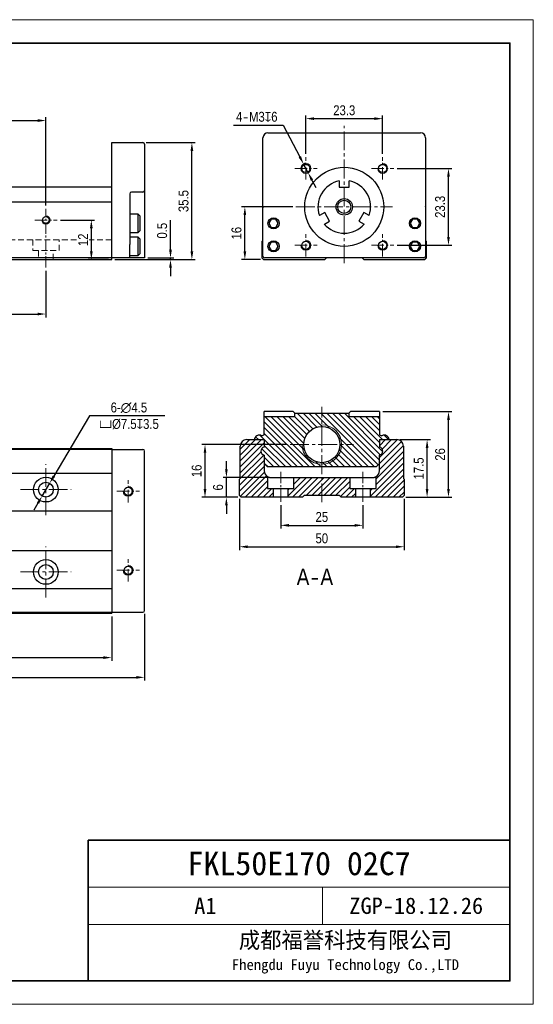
# Model space of a CAD drawing. Header units: millimetres. Extents: x 100 to 1971, y 30 to 690.
# Tile 16 of 20: x 1332 to 1489, y 30 to 329. Entities that reach past the tile are written whole.
import ezdxf

# ---------------------------------------------------------------- set-up
doc = ezdxf.new("R2010")
doc.units = ezdxf.units.MM
doc.linetypes.add('CENTER2', pattern=[28.575, 19.05, -3.175, 3.175, -3.175])
doc.linetypes.add('DASHED', pattern=[19.05, 12.7, -6.35])
doc.layers.get('Defpoints').update_dxf_attribs({"lineweight": 13})
for name, color, linetype, lineweight in [('剖面', 252, 'Continuous', 5), ('小粗', 7, 'Continuous', 25), ('标注', 3, 'Continuous', 13), ('点划线', 1, 'CENTER2', 13), ('粗线', 7, 'Continuous', 35), ('细线', 7, 'Continuous', 13), ('虚线', 253, 'DASHED', 13)]:
    doc.layers.add(name, color=color, linetype=linetype, lineweight=lineweight)
doc.styles.add('3.5', font='ARIALN.TTF', dxfattribs={"height": 3})
doc.styles.add('7', font='ARIALN.TTF', dxfattribs={"height": 7})
doc.styles.add('图号', font='txt', dxfattribs={"height": 3.5})
doc.dimstyles.new('A4—对齐', dxfattribs={"dimtxt": 3, "dimasz": 2.5, "dimexe": 1, "dimexo": 1, "dimgap": 1, "dimtad": 1, "dimdec": 1, "dimzin": 9, "dimdsep": 46, "dimtxsty": '3.5', "dimcen": 2.5, "dimadec": 0, "dimazin": 0, "dimtm": 1e-09, "dimtfac": 1, "dimtdec": 1, "dimtmove": 0, "dimatfit": 3, "dimfxl": 0, "dimtolj": 1, "dimarcsym": 0})
doc.dimstyles.new('A4—水平', dxfattribs={"dimtxt": 3.5, "dimasz": 2.5, "dimexe": 2, "dimexo": 1, "dimgap": 1, "dimtad": 1, "dimtih": 1, "dimtoh": 1, "dimdec": 1, "dimzin": 12, "dimdsep": 46, "dimtxsty": '3.5', "dimcen": 2.5, "dimadec": 0, "dimazin": 0, "dimtm": 1e-09, "dimtfac": 1, "dimtdec": 1, "dimtmove": 0, "dimatfit": 3, "dimfxl": 0, "dimtolj": 1, "dimarcsym": 0})

# ---------------------------------------------------------------- blocks, each defined once
blk = doc.blocks.new('A4图框')
at = {"layer": '粗线'}
for p in [(202, 5), (292, 35)]:
    blk.add_line(p, (202, 35), dxfattribs=at)
blk.add_lwpolyline([(5, 205), (292, 205), (292, 5), (5, 5)], close=True, dxfattribs=at)
at = {"layer": '细线'}
for p, q in [((292, 25), (202, 25)), ((252, 17), (252, 25)), ((292, 17), (202, 17))]:
    blk.add_line(p, q, dxfattribs=at)
blk.add_lwpolyline([(0, 210), (297, 210), (297, 0), (0, 0)], close=True, dxfattribs=at)
at = {"layer": '细线', "insert": (256.89, 11), "char_height": 3.5, "width": 70.2104, "attachment_point": 5, "style": '图号'}
blk.add_mtext('成都福誉科技有限公司\\P{\\H0.65714x;Fhengdu Fuyu Technology Co.,LTD}', dxfattribs=at)
blk = doc.blocks.new('*D125')
at = {"layer": 'Defpoints', "color": 0, "transparency": 16777216}
for p in [(1395.25, 189.97), (1408.75, 189.97), (1399.75, 183.97)]:
    blk.add_point(p, dxfattribs=at)
at = {"layer": '标注', "color": 0, "lineweight": -2, "transparency": 16777216}
for p, q in [((1395.25, 192.47), (1395.25, 194.97)), ((1407.75, 189.97), (1394.25, 189.97)), ((1395.25, 183.97), (1395.25, 189.97)), ((1398.75, 183.97), (1394.25, 183.97)), ((1395.25, 181.47), (1395.25, 178.97))]:
    blk.add_line(p, q, dxfattribs=at)
at = {"layer": '标注', "color": 0, "transparency": 16777216}
for points in [[(1394.83, 192.47), (1395.66, 192.47), (1395.25, 189.97)], [(1394.83, 181.47), (1395.66, 181.47), (1395.25, 183.97)]]:
    blk.add_solid(points, dxfattribs=at)
at = {"layer": '标注', "color": 0, "transparency": 16777216, "insert": (1392.72, 186.97), "char_height": 3, "attachment_point": 5, "rotation": 90, "style": '3.5'}
blk.add_mtext('\\A1;6', dxfattribs=at)
blk = doc.blocks.new('*D128')
at = {"layer": 'Defpoints', "color": 0, "transparency": 16777216}
for p in [(1340.39, 298.35), (1180.39, 271.55), (1340.39, 271.55)]:
    blk.add_point(p, dxfattribs=at)
at = {"layer": '标注', "color": 0, "lineweight": -2, "transparency": 16777216}
for p, q in [((1180.39, 272.55), (1180.39, 299.35)), ((1340.39, 272.55), (1340.39, 299.35)), ((1182.89, 298.35), (1337.89, 298.35))]:
    blk.add_line(p, q, dxfattribs=at)
at = {"layer": '标注', "color": 0, "transparency": 16777216}
for points in [[(1182.89, 298.77), (1182.89, 297.93), (1180.39, 298.35)], [(1337.89, 298.77), (1337.89, 297.93), (1340.39, 298.35)]]:
    blk.add_solid(points, dxfattribs=at)
at = {"layer": '标注', "color": 0, "transparency": 16777216, "insert": (1260.39, 300.88), "char_height": 3, "width": 15.9784, "attachment_point": 5, "style": '3.5'}
blk.add_mtext('\\A1;160', dxfattribs=at)
blk = doc.blocks.new('*D133')
at = {"layer": 'Defpoints', "color": 0, "transparency": 16777216}
for p in [(1180.39, 253.7), (1340.39, 253.7), (1340.39, 239.6)]:
    blk.add_point(p, dxfattribs=at)
at = {"layer": '标注', "color": 0, "lineweight": -2, "transparency": 16777216}
for p, q in [((1180.39, 252.7), (1180.39, 238.6)), ((1340.39, 252.7), (1340.39, 238.6)), ((1182.89, 239.6), (1337.89, 239.6))]:
    blk.add_line(p, q, dxfattribs=at)
at = {"layer": '标注', "color": 0, "transparency": 16777216}
for points in [[(1182.89, 240.02), (1182.89, 239.19), (1180.39, 239.6)], [(1337.89, 240.02), (1337.89, 239.19), (1340.39, 239.6)]]:
    blk.add_solid(points, dxfattribs=at)
at = {"layer": '标注', "color": 0, "transparency": 16777216, "insert": (1260.39, 242.13), "char_height": 3, "width": 26.9489, "attachment_point": 5, "style": '3.5'}
blk.add_mtext('\\A1;{\\fSimSun|b0|i0|c134|p34;2}×80', dxfattribs=at)
blk = doc.blocks.new('*D134')
at = {"layer": 'Defpoints', "color": 0, "transparency": 16777216}
for p in [(1343.8, 268.15), (1354.2, 268.15), (1360.39, 256.15)]:
    blk.add_point(p, dxfattribs=at)
at = {"layer": '标注', "color": 0, "lineweight": -2, "transparency": 16777216}
for p, q in [((1344.8, 268.15), (1355.2, 268.15)), ((1354.2, 258.65), (1354.2, 265.65)), ((1359.39, 256.15), (1353.2, 256.15))]:
    blk.add_line(p, q, dxfattribs=at)
at = {"layer": '标注', "color": 0, "transparency": 16777216}
for points in [[(1353.79, 265.65), (1354.62, 265.65), (1354.2, 268.15)], [(1353.79, 258.65), (1354.62, 258.65), (1354.2, 256.15)]]:
    blk.add_solid(points, dxfattribs=at)
at = {"layer": '标注', "color": 0, "transparency": 16777216, "insert": (1351.7, 262.15), "char_height": 3, "attachment_point": 5, "rotation": 90, "style": '3.5', "bg_fill": 3, "box_fill_scale": 1.1, "bg_fill_color": 256, "bg_fill_true_color": 13158600, "bg_fill_transparency": 0}
blk.add_mtext('\\A1;12', dxfattribs=at)
blk = doc.blocks.new('*D135')
at = {"layer": 'Defpoints', "color": 0, "transparency": 16777216}
for p in [(1360.39, 256.15), (1370.39, 256.65), (1378.26, 256.65)]:
    blk.add_point(p, dxfattribs=at)
at = {"layer": '标注', "color": 0, "lineweight": -2, "transparency": 16777216}
for p, q in [((1378.26, 259.15), (1378.26, 268.14)), ((1361.39, 256.15), (1379.26, 256.15)), ((1371.39, 256.65), (1379.26, 256.65)), ((1378.26, 256.15), (1378.26, 256.65)), ((1378.26, 253.65), (1378.26, 251.15))]:
    blk.add_line(p, q, dxfattribs=at)
at = {"layer": '标注', "color": 0, "transparency": 16777216}
for points in [[(1377.84, 259.15), (1378.68, 259.15), (1378.26, 256.65)], [(1377.84, 253.65), (1378.68, 253.65), (1378.26, 256.15)]]:
    blk.add_solid(points, dxfattribs=at)
at = {"layer": '标注', "color": 0, "transparency": 16777216, "insert": (1375.73, 264.9), "char_height": 3, "attachment_point": 5, "rotation": 90, "style": '3.5'}
blk.add_mtext('\\A1;0.5', dxfattribs=at)
blk = doc.blocks.new('*D136')
at = {"layer": 'Defpoints', "color": 0, "transparency": 16777216}
for p in [(1369.89, 291.65), (1384.76, 291.65), (1360.39, 256.15)]:
    blk.add_point(p, dxfattribs=at)
at = {"layer": '标注', "color": 0, "lineweight": -2, "transparency": 16777216}
for p, q in [((1370.89, 291.65), (1385.76, 291.65)), ((1384.76, 258.65), (1384.76, 289.15)), ((1361.39, 256.15), (1385.76, 256.15))]:
    blk.add_line(p, q, dxfattribs=at)
at = {"layer": '标注', "color": 0, "transparency": 16777216}
for points in [[(1384.34, 289.15), (1385.18, 289.15), (1384.76, 291.65)], [(1384.34, 258.65), (1385.18, 258.65), (1384.76, 256.15)]]:
    blk.add_solid(points, dxfattribs=at)
at = {"layer": '标注', "color": 0, "transparency": 16777216, "insert": (1382.23, 273.9), "char_height": 3, "attachment_point": 5, "rotation": 90, "style": '3.5'}
blk.add_mtext('\\A1;35.5', dxfattribs=at)
blk = doc.blocks.new('*D137')
at = {"layer": 'Defpoints', "color": 0, "transparency": 16777216}
for p in [(1400.86, 272.15), (1416.4, 272.15), (1406.57, 256.15)]:
    blk.add_point(p, dxfattribs=at)
at = {"layer": '标注', "color": 0, "lineweight": -2, "transparency": 16777216}
for p, q in [((1415.4, 272.15), (1399.86, 272.15)), ((1400.86, 258.65), (1400.86, 269.65)), ((1405.57, 256.15), (1399.86, 256.15))]:
    blk.add_line(p, q, dxfattribs=at)
at = {"layer": '标注', "color": 0, "transparency": 16777216}
for points in [[(1400.44, 269.65), (1401.27, 269.65), (1400.86, 272.15)], [(1400.44, 258.65), (1401.27, 258.65), (1400.86, 256.15)]]:
    blk.add_solid(points, dxfattribs=at)
at = {"layer": '标注', "color": 0, "transparency": 16777216, "insert": (1398.33, 264.15), "char_height": 3, "attachment_point": 5, "rotation": 90, "style": '3.5'}
blk.add_mtext('\\A1;16', dxfattribs=at)
blk = doc.blocks.new('*D138')
at = {"layer": 'Defpoints', "color": 0, "transparency": 16777216}
for p in [(1442.74, 298.93), (1419.4, 287.22), (1442.74, 287.22)]:
    blk.add_point(p, dxfattribs=at)
at = {"layer": '标注', "color": 0, "lineweight": -2, "transparency": 16777216}
for p, q in [((1419.4, 288.22), (1419.4, 299.93)), ((1442.74, 288.22), (1442.74, 299.93)), ((1421.9, 298.93), (1440.24, 298.93))]:
    blk.add_line(p, q, dxfattribs=at)
at = {"layer": '标注', "color": 0, "transparency": 16777216}
for points in [[(1421.9, 299.35), (1421.9, 298.52), (1419.4, 298.93)], [(1440.24, 299.35), (1440.24, 298.52), (1442.74, 298.93)]]:
    blk.add_solid(points, dxfattribs=at)
at = {"layer": '标注', "color": 0, "transparency": 16777216, "insert": (1431.07, 301.46), "char_height": 3, "attachment_point": 5, "style": '3.5'}
blk.add_mtext('\\A1;23.3', dxfattribs=at)
blk = doc.blocks.new('*D139')
at = {"layer": 'Defpoints', "color": 0, "transparency": 16777216}
for p in [(1446.15, 283.81), (1462.75, 283.81), (1446.15, 260.48)]:
    blk.add_point(p, dxfattribs=at)
at = {"layer": '标注', "color": 0, "lineweight": -2, "transparency": 16777216}
for p, q in [((1447.15, 283.81), (1463.75, 283.81)), ((1462.75, 262.98), (1462.75, 281.31)), ((1447.15, 260.48), (1463.75, 260.48))]:
    blk.add_line(p, q, dxfattribs=at)
at = {"layer": '标注', "color": 0, "transparency": 16777216}
for points in [[(1462.33, 281.31), (1463.16, 281.31), (1462.75, 283.81)], [(1462.33, 262.98), (1463.16, 262.98), (1462.75, 260.48)]]:
    blk.add_solid(points, dxfattribs=at)
at = {"layer": '标注', "color": 0, "transparency": 16777216, "insert": (1460.22, 272.15), "char_height": 3, "attachment_point": 5, "rotation": 90, "style": '3.5'}
blk.add_mtext('\\A1;23.3', dxfattribs=at)
blk = doc.blocks.new('*D140')
at = {"layer": 'Defpoints', "color": 0, "transparency": 16777216}
for p in [(1418.71, 285.14), (1420.1, 282.48)]:
    blk.add_point(p, dxfattribs=at)
at = {"layer": '标注', "color": 0, "lineweight": -2, "transparency": 16777216}
for p, q in [((1397.42, 296.95), (1412.53, 296.95)), ((1412.53, 296.95), (1417.55, 287.36)), ((1420.1, 282.48), (1418.71, 285.14)), ((1421.26, 280.27), (1422.42, 278.05))]:
    blk.add_line(p, q, dxfattribs=at)
blk.add_arc((1419.4, 283.81), 1.5, 90, 194.0059, dxfattribs=at)
at = {"layer": '标注', "color": 0, "transparency": 16777216}
for points in [[(1417.92, 287.55), (1417.18, 287.16), (1418.71, 285.14)], [(1421.63, 280.46), (1420.89, 280.08), (1420.1, 282.48)]]:
    blk.add_solid(points, dxfattribs=at)
at = {"layer": '标注', "color": 0, "transparency": 16777216, "insert": (1404.48, 299.48), "char_height": 3, "width": 26.2693, "attachment_point": 5, "style": '3.5'}
blk.add_mtext('\\A1;4{\\fSimSun|b0|i0|c134|p34;-}M3{\\Fgdt|c134;x}6', dxfattribs=at)
blk = doc.blocks.new('*D150')
at = {"layer": 'Defpoints', "color": 0, "transparency": 16777216}
for p in [(1160.39, 148.78), (1360.39, 148.78), (1360.39, 135.28)]:
    blk.add_point(p, dxfattribs=at)
at = {"layer": '标注', "color": 0, "lineweight": -2, "transparency": 16777216}
for p, q in [((1160.39, 147.78), (1160.39, 134.28)), ((1360.39, 147.78), (1360.39, 134.28)), ((1162.89, 135.28), (1357.89, 135.28))]:
    blk.add_line(p, q, dxfattribs=at)
at = {"layer": '标注', "color": 0, "transparency": 16777216}
for points in [[(1162.89, 135.69), (1162.89, 134.86), (1160.39, 135.28)], [(1357.89, 135.69), (1357.89, 134.86), (1360.39, 135.28)]]:
    blk.add_solid(points, dxfattribs=at)
at = {"layer": '标注', "color": 0, "transparency": 16777216, "insert": (1260.39, 137.81), "char_height": 3, "width": 27.1458, "attachment_point": 5, "style": '3.5'}
blk.add_mtext('\\A1;250', dxfattribs=at)
blk = doc.blocks.new('*D151')
at = {"layer": 'Defpoints', "color": 0, "transparency": 16777216}
for p in [(1370.39, 149.58), (1100.39, 149.08), (1370.39, 129.28)]:
    blk.add_point(p, dxfattribs=at)
at = {"layer": '标注', "color": 0, "lineweight": -2, "transparency": 16777216}
for p, q in [((1100.39, 148.08), (1100.39, 128.28)), ((1370.39, 148.58), (1370.39, 128.28)), ((1102.89, 129.28), (1367.89, 129.28))]:
    blk.add_line(p, q, dxfattribs=at)
at = {"layer": '标注', "color": 0, "transparency": 16777216}
for points in [[(1102.89, 129.69), (1102.89, 128.86), (1100.39, 129.28)], [(1367.89, 129.69), (1367.89, 128.86), (1370.39, 129.28)]]:
    blk.add_solid(points, dxfattribs=at)
at = {"layer": '标注', "color": 0, "transparency": 16777216, "insert": (1235.39, 131.81), "char_height": 3, "width": 31.5025, "attachment_point": 5, "style": '3.5'}
blk.add_mtext('\\A1;320', dxfattribs=at)
blk = doc.blocks.new('*D158')
at = {"layer": 'Defpoints', "color": 0, "transparency": 16777216}
for p in [(1341.54, 188.22), (1339.25, 184.34)]:
    blk.add_point(p, dxfattribs=at)
at = {"layer": '标注', "color": 0, "lineweight": -2, "transparency": 16777216}
for p, q in [((1353.64, 208.68), (1342.81, 190.37)), ((1376.58, 208.68), (1353.64, 208.68)), ((1339.25, 184.34), (1341.54, 188.22)), ((1337.98, 182.19), (1336.71, 180.04))]:
    blk.add_line(p, q, dxfattribs=at)
at = {"layer": '标注', "color": 0, "transparency": 16777216}
for points in [[(1342.45, 190.58), (1343.17, 190.16), (1341.54, 188.22)], [(1337.62, 182.4), (1338.34, 181.98), (1339.25, 184.34)]]:
    blk.add_solid(points, dxfattribs=at)
at = {"layer": '标注', "color": 0, "transparency": 16777216, "insert": (1365.61, 208.68), "char_height": 3, "width": 41.7241, "attachment_point": 5, "style": '3.5'}
blk.add_mtext('\\A1;6-∅4.5\\P{\\Fgdt|c134;v}%%C7.5{\\Fgdt|c134;x}3.5', dxfattribs=at)
blk = doc.blocks.new('*D159')
at = {"layer": 'Defpoints', "color": 0, "transparency": 16777216}
for p in [(1388.75, 199.97), (1414.61, 199.97), (1399.75, 183.97)]:
    blk.add_point(p, dxfattribs=at)
at = {"layer": '标注', "color": 0, "lineweight": -2, "transparency": 16777216}
for p, q in [((1413.61, 199.97), (1387.75, 199.97)), ((1388.75, 186.47), (1388.75, 197.47)), ((1398.75, 183.97), (1387.75, 183.97))]:
    blk.add_line(p, q, dxfattribs=at)
at = {"layer": '标注', "color": 0, "transparency": 16777216}
for points in [[(1388.33, 197.47), (1389.16, 197.47), (1388.75, 199.97)], [(1388.33, 186.47), (1389.16, 186.47), (1388.75, 183.97)]]:
    blk.add_solid(points, dxfattribs=at)
at = {"layer": '标注', "color": 0, "transparency": 16777216, "insert": (1386.22, 191.97), "char_height": 3, "attachment_point": 5, "rotation": 90, "style": '3.5'}
blk.add_mtext('\\A1;16', dxfattribs=at)
blk = doc.blocks.new('*D160')
at = {"layer": 'Defpoints', "color": 0, "transparency": 16777216}
for p in [(1447.05, 201.47), (1456.25, 201.47), (1448.75, 183.97)]:
    blk.add_point(p, dxfattribs=at)
at = {"layer": '标注', "color": 0, "lineweight": -2, "transparency": 16777216}
for p, q in [((1448.05, 201.47), (1457.25, 201.47)), ((1456.25, 186.47), (1456.25, 198.97)), ((1449.75, 183.97), (1457.25, 183.97))]:
    blk.add_line(p, q, dxfattribs=at)
at = {"layer": '标注', "color": 0, "transparency": 16777216}
for points in [[(1455.83, 198.97), (1456.66, 198.97), (1456.25, 201.47)], [(1455.83, 186.47), (1456.66, 186.47), (1456.25, 183.97)]]:
    blk.add_solid(points, dxfattribs=at)
at = {"layer": '标注', "color": 0, "transparency": 16777216, "insert": (1453.72, 192.72), "char_height": 3, "attachment_point": 5, "rotation": 90, "style": '3.5'}
blk.add_mtext('\\A1;17.5', dxfattribs=at)
blk = doc.blocks.new('*D161')
at = {"layer": 'Defpoints', "color": 0, "transparency": 16777216}
for p in [(1441.75, 209.97), (1462.75, 209.97), (1448.75, 183.97)]:
    blk.add_point(p, dxfattribs=at)
at = {"layer": '标注', "color": 0, "lineweight": -2, "transparency": 16777216}
for p, q in [((1442.75, 209.97), (1463.75, 209.97)), ((1462.75, 186.47), (1462.75, 207.47)), ((1449.75, 183.97), (1463.75, 183.97))]:
    blk.add_line(p, q, dxfattribs=at)
at = {"layer": '标注', "color": 0, "transparency": 16777216}
for points in [[(1462.33, 207.47), (1463.16, 207.47), (1462.75, 209.97)], [(1462.33, 186.47), (1463.16, 186.47), (1462.75, 183.97)]]:
    blk.add_solid(points, dxfattribs=at)
at = {"layer": '标注', "color": 0, "transparency": 16777216, "insert": (1460.22, 196.97), "char_height": 3, "attachment_point": 5, "rotation": 90, "style": '3.5'}
blk.add_mtext('\\A1;26', dxfattribs=at)
blk = doc.blocks.new('*D162')
at = {"layer": 'Defpoints', "color": 0, "transparency": 16777216}
for p in [(1411.75, 182.54), (1436.75, 182.54), (1436.75, 175.44)]:
    blk.add_point(p, dxfattribs=at)
at = {"layer": '标注', "color": 0, "lineweight": -2, "transparency": 16777216}
for p, q in [((1411.75, 181.54), (1411.75, 174.44)), ((1436.75, 181.54), (1436.75, 174.44)), ((1414.25, 175.44), (1434.25, 175.44))]:
    blk.add_line(p, q, dxfattribs=at)
at = {"layer": '标注', "color": 0, "transparency": 16777216}
for points in [[(1414.25, 175.85), (1414.25, 175.02), (1411.75, 175.44)], [(1434.25, 175.85), (1434.25, 175.02), (1436.75, 175.44)]]:
    blk.add_solid(points, dxfattribs=at)
at = {"layer": '标注', "color": 0, "transparency": 16777216, "insert": (1424.25, 177.97), "char_height": 3, "attachment_point": 5, "style": '3.5'}
blk.add_mtext('\\A1;25', dxfattribs=at)
blk = doc.blocks.new('*D163')
at = {"layer": 'Defpoints', "color": 0, "transparency": 16777216}
for p in [(1399.25, 184.47), (1449.25, 184.47), (1449.25, 168.94)]:
    blk.add_point(p, dxfattribs=at)
at = {"layer": '标注', "color": 0, "lineweight": -2, "transparency": 16777216}
for p, q in [((1399.25, 183.47), (1399.25, 167.94)), ((1449.25, 183.47), (1449.25, 167.94)), ((1401.75, 168.94), (1446.75, 168.94))]:
    blk.add_line(p, q, dxfattribs=at)
at = {"layer": '标注', "color": 0, "transparency": 16777216}
for points in [[(1401.75, 169.35), (1401.75, 168.52), (1399.25, 168.94)], [(1446.75, 169.35), (1446.75, 168.52), (1449.25, 168.94)]]:
    blk.add_solid(points, dxfattribs=at)
at = {"layer": '标注', "color": 0, "transparency": 16777216, "insert": (1424.25, 171.47), "char_height": 3, "attachment_point": 5, "style": '3.5'}
blk.add_mtext('\\A1;50', dxfattribs=at)

msp = doc.modelspace()

# ---------------------------------------------------------------- hatches: boundary and pattern name
at = {"layer": '剖面'}
h = msp.add_hatch(dxfattribs=at)
h.set_pattern_fill('ANSI31', color=256, scale=0.4, angle=90)
h.set_pattern_definition([(135, (938.7227, -20.1502), (-0.8980256, -0.8980256), [])])
h.paths.add_polyline_path([(1430.25, 199.97), (1429.75, 199.97, -0.414214), (1424.25, 194.47), (1424.25, 193.97, 0.414214)], flags=17)
h.paths.add_polyline_path([(1424.25, 205.97), (1424.25, 205.47, -0.414214), (1429.75, 199.97), (1430.25, 199.97, 0.414214)], flags=17)
h.paths.add_polyline_path([(1424.25, 194.47, -0.414214), (1418.75, 199.97), (1418.25, 199.97, 0.414214), (1424.25, 193.97)], flags=17)
h.paths.add_polyline_path([(1441.75, 202.94), (1441.75, 208.47), (1432.45, 208.47), (1432.45, 209.47), (1424.25, 209.47), (1424.25, 205.97, -1), (1424.25, 193.97), (1424.25, 193.17), (1440.75, 193.17), (1441.7, 194.12, 0.055054), (1441.75, 194.56), (1441.75, 196.75, 0.816497), (1441.75, 199.2), (1441.75, 201.47), (1444.74, 201.47, 0.536112), (1442.54, 202.65)])
h.paths.add_polyline_path([(1424.25, 205.47), (1424.25, 209.47), (1416.05, 209.47), (1416.05, 208.47), (1406.75, 208.47), (1406.75, 202.94), (1405.96, 202.65, 0.536112), (1403.75, 201.47), (1406.75, 201.47), (1406.75, 199.2, 0.816497), (1406.75, 196.75), (1406.75, 194.56, 0.055054), (1406.8, 194.12), (1407.75, 193.17), (1424.25, 193.17), (1424.25, 193.97, -0.414214), (1418.25, 199.97), (1418.75, 199.97, -0.414214)])
h = msp.add_hatch(dxfattribs=at)
h.set_pattern_fill('ANSI31', color=256, scale=0.4)
h.set_pattern_definition([(45, (1444.6967, 189.9569), (-0.898026, 0.898026), [])])
h.paths.add_polyline_path([(1449.05, 199.47, 0.414214), (1447.05, 201.47), (1441.75, 201.47), (1441.75, 199.2, -0.816497), (1441.75, 196.75), (1441.75, 191.97, -0.267949), (1440.75, 190.24), (1440.75, 186.67), (1439, 186.67), (1439, 183.97), (1448.75, 183.97), (1449.25, 184.47), (1449.25, 189.47), (1449.05, 189.67)])
h.paths.add_polyline_path([(1432.75, 189.97), (1424.25, 189.97), (1424.25, 184.47), (1429.65, 184.47), (1430.15, 183.97), (1434.5, 183.97), (1434.5, 186.67), (1432.75, 186.67)])
h.paths.add_polyline_path([(1424.25, 189.97), (1415.75, 189.97), (1415.75, 186.67), (1414, 186.67), (1414, 183.97), (1418.35, 183.97), (1418.85, 184.47), (1424.25, 184.47)])
h.paths.add_polyline_path([(1409.5, 186.67), (1407.75, 186.67), (1407.75, 190.24, -0.267949), (1406.75, 191.97), (1406.75, 196.75, -0.816497), (1406.75, 199.2), (1406.75, 201.47), (1401.45, 201.47, 0.414214), (1399.45, 199.47), (1399.45, 189.67), (1399.25, 189.47), (1399.25, 184.47), (1399.75, 183.97), (1409.5, 183.97)])

# ---------------------------------------------------------------- linework, layer by layer
at = {"layer": '小粗'}
for p, q in [((1406.37, 257.15), (1406.37, 293.15)), ((1407.87, 294.65), (1454.27, 294.65)), ((1455.77, 293.15), (1455.77, 257.15)), ((1360.39, 291.65), (1369.89, 291.65)), ((1360.39, 256.15), (1360.39, 291.65)), ((1370.39, 291.15), (1370.39, 256.65)), ((1360.39, 278.15), (1291.19, 278.15)), ((1429.57, 280), (1429.57, 278.15)), ((1429.57, 278.15), (1432.57, 278.15)), ((1432.57, 278.15), (1432.57, 280)), ((1365.89, 276.15), (1365.89, 267.67)), ((1369.89, 276.65), (1366.39, 276.65)), ((1160.39, 273.65), (1360.39, 273.65)), ((1368.39, 269.9), (1365.89, 269.9)), ((1368.89, 269.4), (1368.39, 269.9)), ((1368.39, 264.4), (1368.39, 269.9)), ((1368.89, 269.4), (1368.89, 264.9)), ((1406.27, 271.65), (1406.27, 261.85)), ((1425.13, 270.45), (1423.52, 269.52)), ((1426.63, 267.85), (1425.13, 270.45)), ((1437.02, 270.45), (1435.52, 267.85)), ((1438.63, 269.52), (1437.02, 270.45)), ((1455.87, 261.85), (1455.87, 271.65)), ((1365.89, 266.62), (1365.89, 260.67)), ((1408.85, 268.4), (1408.13, 267.15)), ((1408.13, 267.15), (1408.85, 265.9)), ((1410.29, 268.4), (1408.85, 268.4)), ((1411.01, 267.15), (1410.29, 268.4)), ((1410.29, 265.9), (1411.01, 267.15)), ((1425.02, 266.92), (1426.63, 267.85)), ((1435.52, 267.85), (1437.13, 266.92)), ((1451.85, 268.4), (1451.13, 267.15)), ((1451.13, 267.15), (1451.85, 265.9)), ((1453.29, 268.4), (1451.85, 268.4)), ((1454.01, 267.15), (1453.29, 268.4)), ((1453.29, 265.9), (1454.01, 267.15)), ((1365.89, 264.4), (1368.39, 264.4)), ((1368.39, 264.4), (1368.89, 264.9)), ((1408.85, 265.9), (1410.29, 265.9)), ((1451.85, 265.9), (1453.29, 265.9)), ((1368.39, 262.9), (1365.89, 262.9)), ((1368.89, 262.4), (1368.39, 262.9)), ((1368.39, 257.4), (1368.39, 262.9)), ((1368.89, 262.4), (1368.89, 257.9)), ((1406.07, 261.65), (1406.27, 261.85)), ((1406.07, 261.65), (1406.07, 256.65)), ((1408.85, 261.4), (1408.13, 260.15)), ((1408.13, 260.15), (1408.85, 258.9)), ((1410.29, 261.4), (1408.85, 261.4)), ((1411.01, 260.15), (1410.29, 261.4)), ((1410.29, 258.9), (1411.01, 260.15)), ((1451.85, 261.4), (1451.13, 260.15)), ((1451.13, 260.15), (1451.85, 258.9)), ((1453.29, 261.4), (1451.85, 261.4)), ((1454.01, 260.15), (1453.29, 261.4)), ((1453.29, 258.9), (1454.01, 260.15)), ((1455.87, 261.85), (1456.07, 261.65)), ((1456.07, 256.65), (1456.07, 261.65)), ((1365.89, 256.65), (1365.89, 259.62)), ((1365.89, 257.4), (1368.39, 257.4)), ((1368.39, 257.4), (1368.89, 257.9)), ((1408.85, 258.9), (1410.29, 258.9)), ((1451.85, 258.9), (1453.29, 258.9)), ((1360.39, 256.65), (1160.39, 256.65)), ((1160.39, 256.15), (1360.39, 256.15)), ((1370.39, 256.65), (1360.39, 256.65)), ((1406.07, 256.65), (1406.57, 256.15)), ((1406.57, 256.15), (1425.17, 256.15)), ((1455.27, 256.65), (1406.87, 256.65)), ((1425.17, 256.15), (1425.67, 256.65)), ((1436.97, 256.15), (1436.47, 256.65)), ((1436.97, 256.15), (1455.57, 256.15)), ((1456.07, 256.65), (1455.57, 256.15)), ((1415.55, 209.97), (1406.75, 209.97)), ((1406.75, 202.94), (1406.75, 209.97)), ((1415.55, 209.97), (1416.05, 209.47)), ((1416.05, 208.47), (1416.05, 209.47)), ((1416.05, 209.47), (1432.45, 209.47)), ((1432.45, 209.47), (1432.95, 209.97)), ((1432.45, 209.47), (1432.45, 208.47)), ((1441.75, 209.97), (1432.95, 209.97)), ((1441.75, 209.97), (1441.75, 202.94)), ((1406.75, 208.47), (1416.05, 208.47)), ((1432.45, 208.47), (1441.75, 208.47)), ((1401.45, 201.47), (1406.75, 201.47)), ((1405.96, 202.65), (1406.75, 202.94)), ((1406.75, 201.47), (1406.75, 199.2)), ((1441.75, 202.94), (1442.54, 202.65)), ((1441.75, 201.47), (1447.05, 201.47)), ((1441.75, 201.47), (1441.75, 199.2)), ((1160.39, 198.78), (1360.39, 198.78)), ((1160.39, 198.58), (1360.39, 198.58)), ((1360.39, 198.78), (1360.39, 148.78)), ((1360.39, 198.48), (1369.89, 198.48)), ((1370.39, 149.58), (1370.39, 197.98)), ((1399.45, 189.67), (1399.45, 199.47)), ((1449.05, 199.47), (1449.05, 189.67)), ((1406.75, 196.75), (1406.75, 191.97)), ((1441.75, 191.97), (1441.75, 196.75)), ((1407.75, 193.17), (1406.8, 194.12)), ((1440.75, 193.17), (1407.75, 193.17)), ((1441.7, 194.12), (1440.75, 193.17)), ((1160.39, 191.28), (1360.39, 191.28)), ((1399.25, 189.47), (1399.45, 189.67)), ((1399.25, 184.47), (1399.25, 189.47)), ((1407.75, 190.24), (1407.75, 186.67)), ((1408.75, 189.97), (1439.75, 189.97)), ((1415.75, 186.67), (1415.75, 189.97)), ((1432.75, 189.97), (1432.75, 186.67)), ((1440.75, 186.67), (1440.75, 190.24)), ((1449.05, 189.67), (1449.25, 189.47)), ((1449.25, 189.47), (1449.25, 184.47)), ((1407.75, 186.67), (1415.75, 186.67)), ((1409.5, 186.67), (1409.5, 183.97)), ((1414, 183.97), (1414, 186.67)), ((1432.75, 186.67), (1440.75, 186.67)), ((1434.5, 186.67), (1434.5, 183.97)), ((1439, 183.97), (1439, 186.67)), ((1399.75, 183.97), (1399.25, 184.47)), ((1418.35, 183.97), (1399.75, 183.97)), ((1418.35, 183.97), (1418.85, 184.47)), ((1429.65, 184.47), (1418.85, 184.47)), ((1430.15, 183.97), (1429.65, 184.47)), ((1448.75, 183.97), (1430.15, 183.97)), ((1448.75, 183.97), (1449.25, 184.47)), ((1360.39, 179.78), (1291.19, 179.78)), ((1291.19, 167.78), (1360.39, 167.78)), ((1160.39, 156.28), (1360.39, 156.28)), ((1360.39, 148.98), (1160.39, 148.98)), ((1160.39, 148.78), (1360.39, 148.78)), ((1360.39, 149.08), (1369.89, 149.08))]:
    msp.add_line(p, q, dxfattribs=at)
for centre, radius in [((1419.4, 283.81), 1.25), ((1419.4, 283.81), 1.25), ((1431.07, 272.15), 12), ((1442.74, 283.81), 1.25), ((1431.07, 272.15), 2.5), ((1431.07, 272.15), 2), ((1340.39, 268.15), 1.02), ((1409.57, 267.15), 1.7), ((1452.57, 267.15), 1.7), ((1409.57, 260.15), 1.7), ((1419.4, 260.48), 1.25), ((1442.74, 260.48), 1.25), ((1452.57, 260.15), 1.7), ((1424.25, 199.97), 5.5), ((1340.39, 186.28), 3.75), ((1340.39, 186.28), 2.25), ((1365.39, 185.78), 1.25), ((1340.39, 161.28), 3.75), ((1340.39, 161.28), 2.25), ((1365.39, 161.78), 1.25)]:
    msp.add_circle(centre, radius, dxfattribs=at)
for centre, radius, start, end in [((1407.87, 293.15), 1.5, 90, 180), ((1454.27, 293.15), 1.5, 0, 90), ((1369.89, 291.15), 0.5, 0, 90), ((1431.07, 272.15), 8, 100.8069, 199.1931), ((1431.07, 272.15), 8, 340.8069, 79.1931), ((1366.39, 276.15), 0.5, 90, 180), ((1369.89, 277.15), 0.5, 270, 0), ((1408.27, 271.65), 2, 161.8051, 180), ((1453.87, 271.65), 2, 0, 18.1949), ((1431.07, 272.15), 8, 220.8069, 319.1931), ((1406.87, 257.15), 0.5, 180, 270), ((1455.27, 257.15), 0.5, 270, 0), ((1401.45, 199.47), 2, 90, 180), ((1405.25, 201.33), 1.5, 61.8103, 174.5955), ((1443.25, 201.33), 1.5, 5.4045, 118.1897), ((1447.05, 199.47), 2, 0, 90), ((1369.89, 197.98), 0.5, 0, 90), ((1407, 197.97), 1.25, 101.537, 258.463), ((1441.5, 197.97), 1.25, 281.537, 78.463), ((1408.75, 194.56), 2, 180, 192.6047), ((1439.75, 194.56), 2, 347.3953, 0), ((1408.75, 191.97), 2, 180, 240), ((1439.75, 191.97), 2, 300, 0), ((1369.89, 149.58), 0.5, 270, 0)]:
    msp.add_arc(centre, radius, start, end, dxfattribs=at)
for points, knots in [([(1365.89, 267.67), (1365.89, 267.58), (1365.89, 267.49), (1365.89, 267.32), (1365.89, 267.23), (1365.89, 267.06), (1365.89, 266.97), (1365.89, 266.84), (1365.89, 266.8), (1365.89, 266.71), (1365.89, 266.67), (1365.89, 266.62)], [0, 0, 0, 0, 0.25, 0.25, 0.5, 0.5, 0.75, 0.75, 0.875, 0.875, 1, 1, 1, 1]), ([(1365.89, 259.62), (1365.89, 259.71), (1365.89, 259.8), (1365.89, 259.93), (1365.89, 259.97), (1365.89, 260.06), (1365.89, 260.1), (1365.89, 260.24), (1365.89, 260.32), (1365.89, 260.5), (1365.89, 260.58), (1365.89, 260.67)], [0, 0, 0, 0, 0.25, 0.25, 0.375, 0.375, 0.5, 0.5, 0.75, 0.75, 1, 1, 1, 1]), ([(1407.75, 190.24), (1407.75, 190.24), (1407.75, 190.24), (1407.77, 190.23), (1407.78, 190.22), (1407.79, 190.22), (1407.79, 190.21), (1407.8, 190.21), (1407.81, 190.21), (1407.84, 190.19), (1407.86, 190.18), (1407.93, 190.15), (1407.96, 190.13), (1408.05, 190.1), (1408.1, 190.08), (1408.16, 190.06), (1408.17, 190.06), (1408.2, 190.05), (1408.24, 190.04), (1408.29, 190.02), (1408.38, 190), (1408.45, 189.99), (1408.59, 189.98), (1408.67, 189.97), (1408.75, 189.97)], [0, 0, 0, 0, 0.12445, 0.12445, 0.186989, 0.186989, 0.218259, 0.218259, 0.249529, 0.249529, 0.374607, 0.374607, 0.499686, 0.499686, 0.624764, 0.624764, 0.656034, 0.656034, 0.687304, 0.749843, 0.749843, 0.874921, 0.874921, 1, 1, 1, 1]), ([(1439.75, 189.97), (1439.83, 189.97), (1439.9, 189.98), (1440.05, 189.99), (1440.11, 190), (1440.21, 190.02), (1440.24, 190.03), (1440.29, 190.05), (1440.32, 190.06), (1440.4, 190.08), (1440.45, 190.1), (1440.53, 190.13), (1440.57, 190.15), (1440.63, 190.18), (1440.66, 190.19), (1440.69, 190.21), (1440.69, 190.21), (1440.7, 190.21), (1440.72, 190.22), (1440.73, 190.23), (1440.74, 190.24), (1440.75, 190.24), (1440.75, 190.24)], [0, 0, 0, 0, 0.125073, 0.125073, 0.250146, 0.250146, 0.312683, 0.312683, 0.375219, 0.375219, 0.500292, 0.500292, 0.625365, 0.625365, 0.750438, 0.750438, 0.781706, 0.781706, 0.812975, 0.875511, 0.875511, 1, 1, 1, 1])]:
    msp.add_open_spline(points, degree=3, knots=knots, dxfattribs=at)
at = {"layer": '标注'}
for centre, radius in [((1419.4, 283.81), 1.5), ((1442.74, 283.81), 1.5), ((1340.39, 268.15), 1.25), ((1419.4, 260.48), 1.5), ((1442.74, 260.48), 1.5), ((1424.25, 199.97), 6), ((1365.39, 185.78), 1.5), ((1365.39, 161.78), 1.5)]:
    msp.add_arc(centre, radius, 180, 90, dxfattribs=at)
at = {"layer": '点划线', "ltscale": 0.3}
for p, q in [((1431.07, 255.07), (1431.07, 296.72)), ((1416.4, 272.15), (1445.74, 272.15)), ((1424.25, 182.44), (1424.25, 211.43)), ((1414.61, 199.97), (1433.88, 199.97)), ((1340.39, 178.56), (1340.39, 194)), ((1332.68, 186.28), (1348.11, 186.28)), ((1340.39, 153.56), (1340.39, 169)), ((1332.68, 161.28), (1348.11, 161.28))]:
    msp.add_line(p, q, dxfattribs=at)
at = {"layer": '点划线', "ltscale": 0.2}
for p, q in [((1419.4, 280.41), (1419.4, 287.22)), ((1442.74, 280.41), (1442.74, 287.22)), ((1416, 283.81), (1422.81, 283.81)), ((1439.33, 283.81), (1446.15, 283.81)), ((1336.99, 268.15), (1343.8, 268.15)), ((1419.4, 257.07), (1419.4, 263.89)), ((1442.74, 257.07), (1442.74, 263.89)), ((1416, 260.48), (1422.81, 260.48)), ((1439.33, 260.48), (1446.15, 260.48)), ((1411.75, 182.54), (1411.75, 191.7)), ((1436.75, 182.54), (1436.75, 191.7)), ((1365.39, 182.37), (1365.39, 189.19)), ((1361.99, 185.78), (1368.8, 185.78)), ((1365.39, 158.37), (1365.39, 165.19)), ((1361.99, 161.78), (1368.8, 161.78))]:
    msp.add_line(p, q, dxfattribs=at)
at = {"layer": '点划线', "ltscale": 0.18}
msp.add_line((1340.39, 253.7), (1340.39, 271.55), dxfattribs=at)
at = {"layer": '虚线', "ltscale": 0.14}
for p, q in [((1360.39, 262.15), (1160.39, 262.15)), ((1336.39, 262.15), (1336.39, 258.85)), ((1344.39, 258.85), (1344.39, 262.15)), ((1336.39, 258.85), (1344.39, 258.85)), ((1338.14, 258.85), (1338.14, 256.15)), ((1342.64, 256.15), (1342.64, 258.85))]:
    msp.add_line(p, q, dxfattribs=at)

# ---------------------------------------------------------------- block references
at = {"layer": '标注', "xscale": 1.423719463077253, "yscale": 1.423719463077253, "zscale": 1.423719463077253}
msp.add_blockref('A4图框', (1065.69, 30), dxfattribs=at)

# ---------------------------------------------------------------- texts
at = {"layer": '标注', "insert": (1416.63, 162.32), "char_height": 5, "attachment_point": 1, "style": '7'}
msp.add_mtext_dynamic_manual_height_columns('A{\\fSimSun|b0|i0|c134|p34;-}A', width=32.1388, gutter_width=35, heights=[0], dxfattribs=at)
at = {"layer": '标注', "attachment_point": 5, "style": '图号'}
for s, insert, char_height, width in [('FKL50E170 02C7', (1417.35, 72.71), 7.1186, 128.1348), ('A1', (1388.87, 59.9), 4.983, 71.186), ('ZGP-18.12.26', (1452.94, 59.9), 4.983, 56.9488)]:
    msp.add_mtext(s, dxfattribs=dict(at, insert=insert, char_height=char_height, width=width))

# ---------------------------------------------------------------- dimensions: what is measured, and where the dimension line sits
at = {"layer": '标注'}
for base, p1, p2, text, picture, middle in [((1340.39, 298.35), (1180.39, 271.55), (1340.39, 271.55), '160', '*D128', (1260.39, 300.88)), ((1340.39, 239.6), (1180.39, 253.7), (1340.39, 253.7), '{\\fSimSun|b0|i0|c134|p34;2}×80', '*D133', (1260.39, 242.13)), ((1370.39, 129.28), (1100.39, 149.08), (1370.39, 149.58), '320', '*D151', (1235.39, 131.81)), ((1360.39, 135.28), (1160.39, 148.78), (1360.39, 148.78), '250', '*D150', (1260.39, 137.81))]:
    dim = msp.add_linear_dim(base=base, p1=p1, p2=p2, text=text, dimstyle='A4—对齐', dxfattribs=at)
    dim.commit()
    dim.dimension.update_dxf_attribs({"geometry": picture, "text_midpoint": middle})
for base, p1, p2, picture, middle in [((1442.74, 298.93), (1419.4, 287.22), (1442.74, 287.22), '*D138', (1431.07, 301.46)), ((1449.25, 168.94), (1399.25, 184.47), (1449.25, 184.47), '*D163', (1424.25, 171.47))]:
    dim = msp.add_linear_dim(base=base, p1=p1, p2=p2, dimstyle='A4—对齐', dxfattribs=at)
    dim.commit()
    dim.dimension.update_dxf_attribs({"geometry": picture, "text_midpoint": middle})
for p1, p2, text, picture, middle in [((1420.1, 282.48), (1418.71, 285.14), '4{\\fSimSun|b0|i0|c134|p34;-}M3{\\Fgdt|c134;x}6', '*D140', (1404.48, 296.95)), ((1339.25, 184.34), (1341.54, 188.22), '6-<>\\X{\\Fgdt|c134;v}%%C7.5{\\Fgdt|c134;x}3.5', '*D158', (1365.61, 208.68))]:
    dim = msp.add_diameter_dim_2p(p1=p1, p2=p2, text=text, dimstyle='A4—水平', dxfattribs=at)
    dim.commit()
    dim.dimension.update_dxf_attribs({"geometry": picture, "text_midpoint": middle, "dimtype": 163})
for base, p1, p2, picture, middle in [((1462.75, 283.81), (1446.15, 260.48), (1446.15, 283.81), '*D139', (1462.75, 272.15)), ((1395.25, 189.97), (1399.75, 183.97), (1408.75, 189.97), '*D125', (1395.25, 186.97))]:
    dim = msp.add_linear_dim(base=base, p1=p1, p2=p2, angle=90, dimstyle='A4—对齐', dxfattribs=at)
    dim.commit()
    dim.dimension.update_dxf_attribs({"geometry": picture, "text_midpoint": middle, "dimtype": 160})
for base, p1, p2, picture, middle in [((1400.86, 272.15), (1406.57, 256.15), (1416.4, 272.15), '*D137', (1398.33, 264.15)), ((1462.75, 209.97), (1448.75, 183.97), (1441.75, 209.97), '*D161', (1460.22, 196.97)), ((1456.25, 201.47), (1448.75, 183.97), (1447.05, 201.47), '*D160', (1453.72, 192.72)), ((1388.75, 199.97), (1399.75, 183.97), (1414.61, 199.97), '*D159', (1386.22, 191.97))]:
    dim = msp.add_linear_dim(base=base, p1=p1, p2=p2, angle=90, dimstyle='A4—对齐', dxfattribs=at)
    dim.commit()
    dim.dimension.update_dxf_attribs({"geometry": picture, "text_midpoint": middle})
dim = msp.add_linear_dim(base=(1436.75, 175.44), p1=(1411.75, 182.54), p2=(1436.75, 182.54), dimstyle='A4—对齐', dxfattribs=at)
dim.commit()
dim.dimension.update_dxf_attribs({"geometry": '*D162', "text_midpoint": (1424.25, 175.44), "dimtype": 160})

# ---------------------------------------------------------------- next in the draw order: dimensions: what is measured, and where the dimension line sits
dim = msp.add_linear_dim(base=(1354.2, 268.15), p1=(1360.39, 256.15), p2=(1343.8, 268.15), angle=90, dimstyle='A4—对齐', override={"dimtfill": 1}, dxfattribs=at)
dim.commit()
dim.dimension.update_dxf_attribs({"geometry": '*D134', "text_midpoint": (1351.7, 262.15)})

# ---------------------------------------------------------------- next in the draw order: dimensions: what is measured, and where the dimension line sits
for base, p2, picture, middle in [((1384.76, 291.65), (1369.89, 291.65), '*D136', (1382.23, 273.9)), ((1378.26, 256.65), (1370.39, 256.65), '*D135', (1375.73, 264.9))]:
    dim = msp.add_linear_dim(base=base, p1=(1360.39, 256.15), p2=p2, angle=90, dimstyle='A4—对齐', dxfattribs=at)
    dim.commit()
    dim.dimension.update_dxf_attribs({"geometry": picture, "text_midpoint": middle})

doc.saveas('drawing.dxf')
